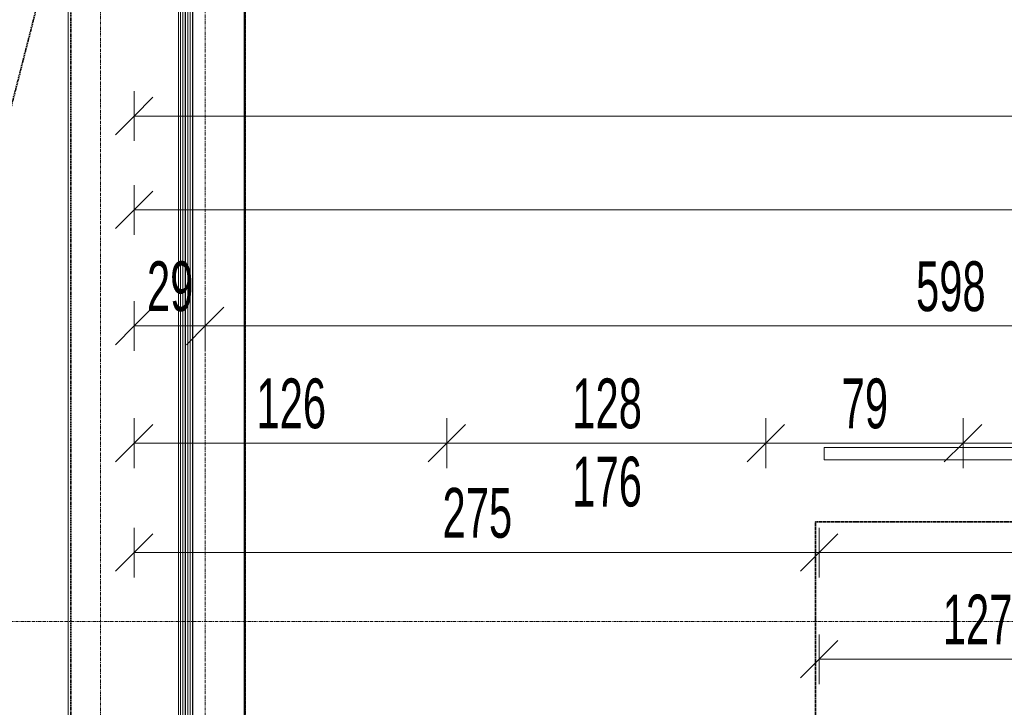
# Model space of a CAD drawing. Header units: millimetres. Extents: x -57350 to 14871, y -25411 to 16830.
# Tile 29 of 66: x -36558 to -32606, y 6321 to 9082. Entities that reach past the tile are written whole.
import ezdxf

# ---------------------------------------------------------------- set-up
doc = ezdxf.new("R2010")
doc.units = ezdxf.units.MM
for name, pattern in [('__FK_przerywana', [3.2004, 1.6002, -1.6002]), ('Abgebrochen', [7.14375, 4.7625, -2.38125]), ('Linia siatki', [22.225, 12.7, -3.175, 3.175, -3.175])]:
    doc.linetypes.add(name, pattern=pattern)
for name, color, linetype, lineweight in [('A-ANNO-DIMS', 7, 'Continuous', 5), ('A-ANNO-DIMS-100', 7, 'Continuous', 5), ('A-DETL-MBND', 7, 'Continuous', 5), ('A-FLOR', 7, 'Continuous', 5), ('A-FLOR-HRAL', 7, 'Continuous', 5), ('A-GENM-HDLN', 7, 'Continuous', 5), ('A-WALL', 7, 'Continuous', 5), ('S-GRID', 7, 'Continuous', 5)]:
    doc.layers.add(name, color=color, linetype=linetype, lineweight=lineweight)
doc.layers.add('A-DETL', color=7, linetype='Continuous', lineweight=5, true_color=0x00a600)
doc.styles.add('Arial_5', font='arial.ttf', dxfattribs={"width": 0.6, "height": 200})
doc.dimstyles.new('standard_wielkość_otworów', dxfattribs={"dimscale": 304.8, "dimtxt": 204.05188, "dimasz": 0.492126, "dimexe": 0.328084, "dimexo": 0.0625, "dimgap": 0, "dimtad": 1, "dimdec": 0, "dimlfac": 0.1, "dimzin": 0, "dimdsep": 46, "dimtxsty": 'Arial_5', "dimblk1": 'OBLIQUE', "dimblk2": 'OBLIQUE', "dimsah": 1, "dimcen": 0.09, "dimazin": 0, "dimtfac": 1, "dimtdec": 4, "dimtix": 1, "dimtmove": 0, "dimatfit": 3, "dimfxl": 0.328084, "dimfxlon": 1, "dimtvp": 1, "dimtolj": 1, "dimtzin": 0, "dimarcsym": 2})

# ---------------------------------------------------------------- blocks, each defined once
blk = doc.blocks.new('Typ poręczy górnej - Górna poręcz_wewnętrzny_-1540574-RZUT PIĘTRA I')
at = {"layer": 'A-FLOR-HRAL', "color": 253, "true_color": 0xaaaaaa}
for p, q in [((-33329, 7364.8), (-33329, 7314.8)), ((-31077.2, 7364.8), (-33329, 7364.8)), ((-31077.2, 7314.8), (-33329, 7314.8))]:
    blk.add_line(p, q, dxfattribs=at)
blk = doc.blocks.new('Modele ogólne 1 - Modele ogólne 1-1641072-RZUT PIĘTRA I')
at = {"layer": 'A-DETL-MBND'}
for p, q in [((-35653.4, 10415.6), (-35653.4, 2655.6)), ((-35921.4, 10147.6), (-35921.4, 2655.6))]:
    blk.add_line(p, q, dxfattribs=at)
at = {"layer": 'A-GENM-HDLN'}
for p, q in [((-35656.7, 10412.3), (-35656.7, 2655.6)), ((-35864.1, 10204.9), (-35864.1, 2655.6)), ((-35863.4, 10205.6), (-35863.4, 2655.6)), ((-35903.4, 10165.6), (-35903.4, 2655.6)), ((-35893.9, 10175.2), (-35893.9, 2655.6)), ((-35893.4, 10175.6), (-35893.4, 2655.6)), ((-35883.4, 10185.6), (-35883.4, 2655.6)), ((-35873.4, 10195.6), (-35873.4, 2655.6))]:
    blk.add_line(p, q, dxfattribs=at)
blk = doc.blocks.new('DIMBLOCK218-RZUT PIĘTRA I')
at = {"layer": 'A-ANNO-DIMS-100', "color": 250, "true_color": 0x303030, "transparency": 16777216}
for p, q in [((-36099.4, 7381.8), (-36099.4, 7481.8)), ((-34843.4, 7381.8), (-34843.4, 7481.8)), ((-36099.4, 7381.8), (-36024.4, 7456.8)), ((-34843.4, 7381.8), (-34768.4, 7456.8)), ((-36099.4, 7381.8), (-36174.4, 7306.8)), ((-36099.4, 7381.8), (-34843.4, 7381.8)), ((-36099.4, 7381.8), (-36099.4, 7281.8)), ((-34843.4, 7381.8), (-34918.4, 7306.8)), ((-34843.4, 7381.8), (-34843.4, 7281.8))]:
    blk.add_line(p, q, dxfattribs=at)
at = {"layer": 'A-ANNO-DIMS-100', "color": 0, "transparency": 16777216, "insert": (-35608, 7641.4), "char_height": 200, "width": 327.739, "attachment_point": 1, "line_spacing_factor": 0.941778, "style": 'Arial_5'}
blk.add_mtext('126', dxfattribs=at)
blk = doc.blocks.new('_Oblique')
at = {"color": 0, "linetype": 'ByBlock', "lineweight": -2}
blk.add_line((-0.5, -0.5), (0.5, 0.5), dxfattribs=at)
blk = doc.blocks.new('DIMBLOCK219-RZUT PIĘTRA I')
at = {"layer": 'A-ANNO-DIMS-100', "color": 250, "true_color": 0x303030, "transparency": 16777216}
for p, q in [((-34843.4, 7381.8), (-34843.4, 7481.8)), ((-33563.4, 7381.8), (-33563.4, 7481.8)), ((-34843.4, 7381.8), (-34768.4, 7456.8)), ((-33563.4, 7381.8), (-33488.4, 7456.8)), ((-34843.4, 7381.8), (-34918.4, 7306.8)), ((-34843.4, 7381.8), (-33563.4, 7381.8)), ((-34843.4, 7381.8), (-34843.4, 7281.8)), ((-33563.4, 7381.8), (-33638.4, 7306.8)), ((-33563.4, 7381.8), (-33563.4, 7281.8))]:
    blk.add_line(p, q, dxfattribs=at)
at = {"layer": 'A-ANNO-DIMS-100', "color": 0, "transparency": 16777216, "char_height": 200, "width": 327.739, "attachment_point": 1, "line_spacing_factor": 0.941778, "style": 'Arial_5'}
for s, insert in [('128', (-34340, 7641.4)), ('176', (-34340, 7327.5))]:
    blk.add_mtext(s, dxfattribs=dict(at, insert=insert))
blk = doc.blocks.new('DIMBLOCK220-RZUT PIĘTRA I')
at = {"layer": 'A-ANNO-DIMS-100', "color": 250, "true_color": 0x303030, "transparency": 16777216}
for p, q in [((-33563.4, 7381.8), (-33563.4, 7481.8)), ((-32771.4, 7381.8), (-32771.4, 7481.8)), ((-33563.4, 7381.8), (-33488.4, 7456.8)), ((-32771.4, 7381.8), (-32696.4, 7456.8)), ((-33563.4, 7381.8), (-33638.4, 7306.8)), ((-33563.4, 7381.8), (-32771.4, 7381.8)), ((-33563.4, 7381.8), (-33563.4, 7281.8)), ((-32771.4, 7381.8), (-32846.4, 7306.8)), ((-32771.4, 7381.8), (-32771.4, 7281.8))]:
    blk.add_line(p, q, dxfattribs=at)
at = {"layer": 'A-ANNO-DIMS-100', "color": 0, "transparency": 16777216, "insert": (-33258.5, 7641.4), "char_height": 200, "width": 218.492, "attachment_point": 1, "line_spacing_factor": 0.941778, "style": 'Arial_5'}
blk.add_mtext('79', dxfattribs=at)
blk = doc.blocks.new('DIMBLOCK221-RZUT PIĘTRA I')
at = {"layer": 'A-ANNO-DIMS-100', "color": 250, "true_color": 0x303030, "transparency": 16777216}
for p, q in [((-32771.4, 7381.8), (-32771.4, 7481.8)), ((-31419.4, 7381.8), (-31419.4, 7481.8)), ((-32771.4, 7381.8), (-32696.4, 7456.8)), ((-31419.4, 7381.8), (-31344.4, 7456.8)), ((-32771.4, 7381.8), (-32846.4, 7306.8)), ((-32771.4, 7381.8), (-31419.4, 7381.8)), ((-32771.4, 7381.8), (-32771.4, 7281.8)), ((-31419.4, 7381.8), (-31494.4, 7306.8)), ((-31419.4, 7381.8), (-31419.4, 7281.8))]:
    blk.add_line(p, q, dxfattribs=at)
at = {"layer": 'A-ANNO-DIMS-100', "color": 0, "transparency": 16777216, "insert": (-32232, 7641.4), "char_height": 200, "width": 327.739, "attachment_point": 1, "line_spacing_factor": 0.941778, "style": 'Arial_5'}
blk.add_mtext('135', dxfattribs=at)
blk = doc.blocks.new('DIMBLOCK240-RZUT PIĘTRA I')
at = {"layer": 'A-ANNO-DIMS-100', "color": 250, "true_color": 0x303030, "transparency": 16777216}
for p, q in [((-36099.4, 8317.9), (-36099.4, 8417.9)), ((-36099.4, 8317.9), (-36024.4, 8392.9)), ((-24618.4, 8317.9), (-24618.4, 8417.9)), ((-24618.4, 8317.9), (-24543.4, 8392.9)), ((-36099.4, 8317.9), (-36174.4, 8242.9)), ((-36099.4, 8317.9), (-24618.4, 8317.9)), ((-36099.4, 8317.9), (-36099.4, 8217.9)), ((-24618.4, 8317.9), (-24693.4, 8242.9)), ((-24618.4, 8317.9), (-24618.4, 8217.9))]:
    blk.add_line(p, q, dxfattribs=at)
at = {"layer": 'A-ANNO-DIMS-100', "color": 0, "transparency": 16777216, "insert": (-30541, 8577.5), "char_height": 200, "width": 436.985, "attachment_point": 1, "line_spacing_factor": 0.941778, "style": 'Arial_5'}
blk.add_mtext('1148', dxfattribs=at)
blk = doc.blocks.new('DIMBLOCK243-RZUT PIĘTRA I')
at = {"layer": 'A-ANNO-DIMS-100', "color": 250, "true_color": 0x303030, "transparency": 16777216}
for p, q in [((-36099.4, 8695), (-36099.4, 8795)), ((-2443.4, 8695), (-2443.4, 8795)), ((-36099.4, 8695), (-36024.4, 8770)), ((-2443.4, 8695), (-2368.4, 8770)), ((-36099.4, 8695), (-36174.4, 8620)), ((-36099.4, 8695), (-2443.4, 8695)), ((-36099.4, 8695), (-36099.4, 8595)), ((-2443.4, 8695), (-2518.4, 8620)), ((-2443.4, 8695), (-2443.4, 8595))]:
    blk.add_line(p, q, dxfattribs=at)
at = {"layer": 'A-ANNO-DIMS-100', "color": 0, "transparency": 16777216, "insert": (-19453.5, 8954.7), "char_height": 200, "width": 436.985, "attachment_point": 1, "line_spacing_factor": 0.941778, "style": 'Arial_5'}
blk.add_mtext('3366', dxfattribs=at)
blk = doc.blocks.new('DIMBLOCK244-RZUT PIĘTRA I')
at = {"layer": 'A-ANNO-DIMS-100', "color": 250, "true_color": 0x303030, "transparency": 16777216}
for p, q in [((-36099.4, 7852.1), (-36099.4, 7952.1)), ((-35813.4, 7852.1), (-35813.4, 7952.1)), ((-36099.4, 7852.1), (-36024.4, 7927.1)), ((-35813.4, 7852.1), (-35738.4, 7927.1)), ((-36099.4, 7852.1), (-36174.4, 7777.1)), ((-36099.4, 7852.1), (-35813.4, 7852.1)), ((-36099.4, 7852.1), (-36099.4, 7752.1)), ((-35813.4, 7852.1), (-35888.4, 7777.1)), ((-35813.4, 7852.1), (-35813.4, 7752.1))]:
    blk.add_line(p, q, dxfattribs=at)
at = {"layer": 'A-ANNO-DIMS-100', "color": 0, "transparency": 16777216, "insert": (-36047.5, 8111.7), "char_height": 200, "width": 218.492, "attachment_point": 1, "line_spacing_factor": 0.941778, "style": 'Arial_5'}
blk.add_mtext('29', dxfattribs=at)
blk = doc.blocks.new('DIMBLOCK245-RZUT PIĘTRA I')
at = {"layer": 'A-ANNO-DIMS-100', "color": 250, "true_color": 0x303030, "transparency": 16777216}
for p, q in [((-35813.4, 7852.1), (-35813.4, 7952.1)), ((-29833.4, 7852.1), (-29833.4, 7952.1)), ((-35813.4, 7852.1), (-35738.4, 7927.1)), ((-29833.4, 7852.1), (-29758.4, 7927.1)), ((-35813.4, 7852.1), (-35888.4, 7777.1)), ((-35813.4, 7852.1), (-29833.4, 7852.1)), ((-35813.4, 7852.1), (-35813.4, 7752.1)), ((-29833.4, 7852.1), (-29908.4, 7777.1)), ((-29833.4, 7852.1), (-29833.4, 7752.1))]:
    blk.add_line(p, q, dxfattribs=at)
at = {"layer": 'A-ANNO-DIMS-100', "color": 0, "transparency": 16777216, "insert": (-32960, 8111.7), "char_height": 200, "width": 327.739, "attachment_point": 1, "line_spacing_factor": 0.941778, "style": 'Arial_5'}
blk.add_mtext('598', dxfattribs=at)
blk = doc.blocks.new('DIMBLOCK267-RZUT PIĘTRA I')
at = {"layer": 'A-ANNO-DIMS-100', "color": 250, "true_color": 0x303030, "transparency": 16777216}
for p, q in [((-36099.4, 6942.5), (-36099.4, 7042.5)), ((-33349.4, 6942.5), (-33349.4, 7042.5)), ((-36099.4, 6942.5), (-36024.4, 7017.5)), ((-33349.4, 6942.5), (-33274.4, 7017.5)), ((-36099.4, 6942.5), (-36174.4, 6867.5)), ((-36099.4, 6942.5), (-33349.4, 6942.5)), ((-36099.4, 6942.5), (-36099.4, 6842.5)), ((-33349.4, 6942.5), (-33424.4, 6867.5)), ((-33349.4, 6942.5), (-33349.4, 6842.5))]:
    blk.add_line(p, q, dxfattribs=at)
at = {"layer": 'A-ANNO-DIMS-100', "color": 0, "transparency": 16777216, "insert": (-34861, 7202.1), "char_height": 200, "width": 327.739, "attachment_point": 1, "line_spacing_factor": 0.941778, "style": 'Arial_5'}
blk.add_mtext('275', dxfattribs=at)
blk = doc.blocks.new('DIMBLOCK268-RZUT PIĘTRA I')
at = {"layer": 'A-ANNO-DIMS-100', "color": 250, "true_color": 0x303030, "transparency": 16777216}
for p, q in [((-33349.4, 6942.5), (-33349.4, 7042.5)), ((-27689.4, 6942.5), (-27689.4, 7042.5)), ((-33349.4, 6942.5), (-33274.4, 7017.5)), ((-27689.4, 6942.5), (-27614.4, 7017.5)), ((-33349.4, 6942.5), (-33424.4, 6867.5)), ((-33349.4, 6942.5), (-27689.4, 6942.5)), ((-33349.4, 6942.5), (-33349.4, 6842.5)), ((-27689.4, 6942.5), (-27764.4, 6867.5)), ((-27689.4, 6942.5), (-27689.4, 6842.5))]:
    blk.add_line(p, q, dxfattribs=at)
at = {"layer": 'A-ANNO-DIMS-100', "color": 0, "transparency": 16777216, "insert": (-30656, 7202.1), "char_height": 200, "width": 327.739, "attachment_point": 1, "line_spacing_factor": 0.941778, "style": 'Arial_5'}
blk.add_mtext('566', dxfattribs=at)
blk = doc.blocks.new('DIMBLOCK270-RZUT PIĘTRA I')
at = {"layer": 'A-ANNO-DIMS-100', "color": 250, "true_color": 0x303030, "transparency": 16777216}
for p, q in [((-33349.4, 6514.2), (-33349.4, 6614.2)), ((-32083.1, 6514.2), (-32083.1, 6614.2)), ((-33349.4, 6514.2), (-33274.4, 6589.2)), ((-32083.1, 6514.2), (-32008.1, 6589.2)), ((-33349.4, 6514.2), (-33424.4, 6439.2)), ((-33349.4, 6514.2), (-32083.1, 6514.2)), ((-33349.4, 6514.2), (-33349.4, 6414.2)), ((-32083.1, 6514.2), (-32158.1, 6439.2)), ((-32083.1, 6514.2), (-32083.1, 6414.2))]:
    blk.add_line(p, q, dxfattribs=at)
at = {"layer": 'A-ANNO-DIMS-100', "color": 0, "transparency": 16777216, "insert": (-32852.8, 6773.8), "char_height": 200, "width": 327.739, "attachment_point": 1, "line_spacing_factor": 0.941778, "style": 'Arial_5'}
blk.add_mtext('127', dxfattribs=at)

msp = doc.modelspace()

# ---------------------------------------------------------------- linework, layer by layer
at = {"layer": 'A-DETL', "color": 4, "linetype": '__FK_przerywana', "lineweight": 35, "true_color": 0x00ffff}
msp.add_line((-35653.41602, 3155.59255), (-35653.41602, 13955.59255), dxfattribs=at)
at = {"layer": 'A-DETL', "color": 1, "linetype": 'Abgebrochen', "lineweight": 35, "true_color": 0xff0000}
for p, q in [((-36353.41602, 9667.59255), (-44099.41602, -20656.40745)), ((-36353.41602, -20656.40745), (-36353.41602, 9667.59255))]:
    msp.add_line(p, q, dxfattribs=at)
at = {"layer": 'A-DETL', "color": 6, "linetype": '__FK_przerywana', "lineweight": 35, "true_color": 0xff00ff}
for p, q in [((-33363.41602, 4055.59255), (-33363.41602, 7065.59255)), ((-33363.41602, 7065.59255), (-7913.41602, 7065.59255))]:
    msp.add_line(p, q, dxfattribs=at)
at = {"layer": 'A-FLOR', "color": 253, "true_color": 0xaaaaaa}
msp.add_line((-36363.41602, 9705.59255), (-36363.41602, -20694.40745), dxfattribs=at)
at = {"layer": 'A-WALL', "color": 253, "true_color": 0xaaaaaa}
msp.add_line((-35913.41602, 2655.59255), (-35913.41602, 10155.59255), dxfattribs=at)
at = {"layer": 'S-GRID', "linetype": 'Linia siatki'}
for p, q in [((-36233.41602, 15853.26345), (-36233.41602, -23865.32553)), ((-35813.41602, 10521.57226), (-35813.41602, -21375.48764)), ((-55866.74056, 6665.59255), (-890.97502, 6665.59255))]:
    msp.add_line(p, q, dxfattribs=at)

# ---------------------------------------------------------------- block references
at = {"layer": 'A-FLOR-HRAL', "color": 253, "true_color": 0xaaaaaa}
msp.add_blockref('Typ poręczy górnej - Górna poręcz_wewnętrzny_-1540574-RZUT PIĘTRA I', (0, 0), dxfattribs=at)
at = {"layer": 'A-GENM-HDLN'}
msp.add_blockref('Modele ogólne 1 - Modele ogólne 1-1641072-RZUT PIĘTRA I', (0, 0), dxfattribs=at)

# ---------------------------------------------------------------- dimensions: what is measured, and where the dimension line sits
at = {"layer": 'A-ANNO-DIMS', "color": 250, "true_color": 0x303030}
for base, p1, p2, override, picture, middle in [((-2443.41602, 8695.04512), (-36099.41602, 8595.04512), (-2443.41602, 8595.04512), {"dimpost": '<>', "dimfxl": 33656}, 'DIMBLOCK243-RZUT PIĘTRA I', (-19271.41602, 8797.22793)), ((-24618.41602, 8317.90152), (-36099.41602, 8217.90152), (-24618.41602, 8217.90152), {"dimpost": '<>', "dimfxl": 11481}, 'DIMBLOCK240-RZUT PIĘTRA I', (-30358.91602, 8420.01611)), ((-35813.41602, 7852.09085), (-36099.41602, 7752.09085), (-35813.41602, 7952.09085), {"dimpost": '<>', "dimfxl": 348.992837}, 'DIMBLOCK244-RZUT PIĘTRA I', (-35956.41602, 7954.20545)), ((-29833.41602, 7852.09085), (-35813.41602, 7952.09085), (-29833.41602, 7952.09085), {"dimpost": '<>', "dimfxl": 5980}, 'DIMBLOCK245-RZUT PIĘTRA I', (-32823.41602, 7954.20545)), ((-34843.41602, 7381.77348), (-36099.41602, 7281.77348), (-34843.41602, 7281.77348), {"dimpost": '<>', "dimfxl": 1256}, 'DIMBLOCK218-RZUT PIĘTRA I', (-35471.41602, 7483.88808)), ((-32771.41602, 7381.77348), (-33563.41602, 7281.77348), (-32771.41602, 7281.77348), {"dimpost": '<>', "dimfxl": 792}, 'DIMBLOCK220-RZUT PIĘTRA I', (-33167.41602, 7483.88808)), ((-31419.41602, 7381.77348), (-32771.41602, 7281.77348), (-31419.41602, 7281.77348), {"dimpost": '<>', "dimfxl": 1352}, 'DIMBLOCK221-RZUT PIĘTRA I', (-32095.41602, 7483.95629)), ((-33349.41602, 6942.50271), (-36099.41602, 6842.50271), (-33349.41602, 6842.50271), {"dimpost": '<>', "dimfxl": 2750}, 'DIMBLOCK267-RZUT PIĘTRA I', (-34724.41602, 7044.61731)), ((-27689.41602, 6942.50271), (-33349.41602, 6842.50271), (-27689.41602, 6842.50271), {"dimpost": '<>', "dimfxl": 5660}, 'DIMBLOCK268-RZUT PIĘTRA I', (-30519.41602, 7044.61731)), ((-32083.09602, 6514.16338), (-33349.41602, 6414.16338), (-32083.09602, 6414.16338), {"dimpost": '<>', "dimfxl": 1266.32}, 'DIMBLOCK270-RZUT PIĘTRA I', (-32716.25602, 6614.57266))]:
    dim = msp.add_linear_dim(base=base, p1=p1, p2=p2, dimstyle='standard_wielkość_otworów', override=override, dxfattribs=at)
    dim.commit()
    dim.dimension.update_dxf_attribs({"geometry": picture, "text_midpoint": middle})
dim = msp.add_linear_dim(base=(-33563.41602, 7381.77348), p1=(-34843.41602, 7281.77348), p2=(-33563.41602, 7281.77348), text='<>\\X176', dimstyle='standard_wielkość_otworów', override={"dimpost": '<>', "dimfxl": 1280}, dxfattribs=at)
dim.commit()
dim.dimension.update_dxf_attribs({"geometry": 'DIMBLOCK219-RZUT PIĘTRA I', "text_midpoint": (-34203.41602, 7381.77348)})

doc.saveas('drawing.dxf')
